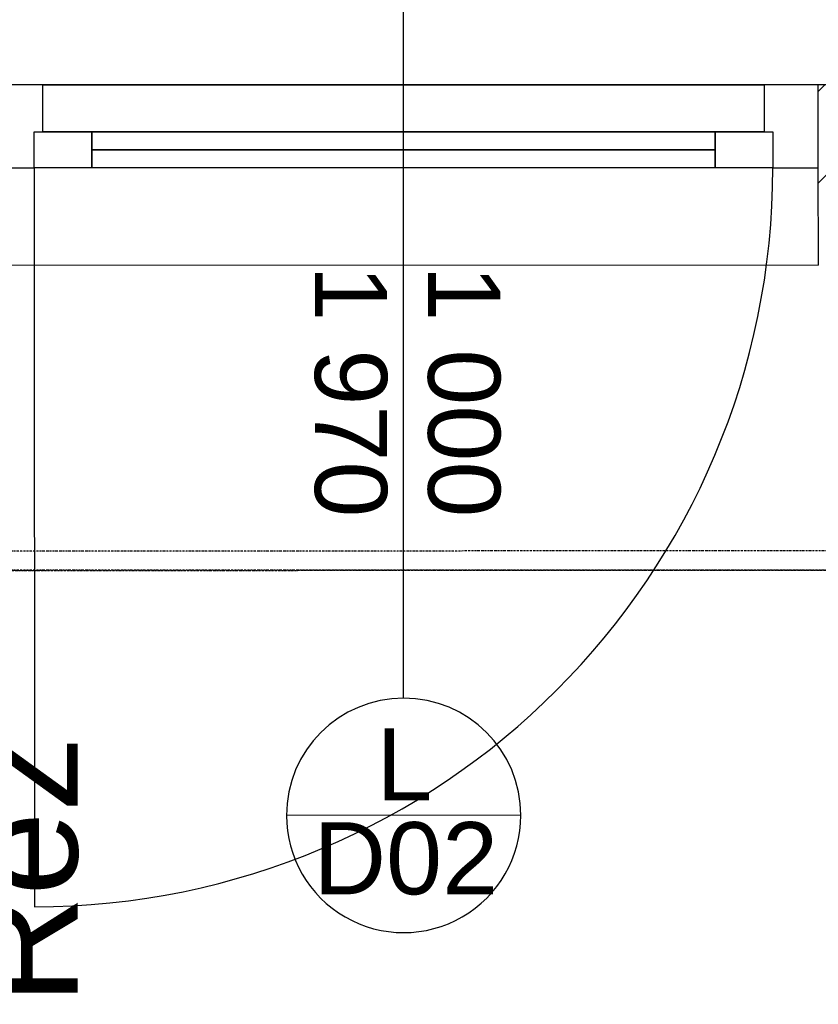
# Model space of a CAD drawing. Header units: millimetres. Extents: x -28761 to 4793, y -4271 to 20239.
# Tile 58 of 256: x -14698 to -13591, y -474 to 891. Entities that reach past the tile are written whole.
import ezdxf

# ---------------------------------------------------------------- set-up
doc = ezdxf.new("R2010")
doc.units = ezdxf.units.MM
doc.header["$MEASUREMENT"] = 0
doc.linetypes.add('Wipeout_Contour', pattern=[1000, 0, -1000])
doc.linetypes.add('Čerchovaná M', pattern=[4.5, 2.5, -0.85, 0.3, -0.85])
for name, color, linetype in [('5._POHLED ZÁPADNÍ_1_Nové_Konstrukce - nosné', 7, 'Continuous'), ('5._POHLED ZÁPADNÍ_1_Nové_Otvory – Dveře', 7, 'Continuous'), ('5._POHLED ZÁPADNÍ_1_Nové_Otvory – Značky dveří', 7, 'Continuous'), ('5._POHLED ZÁPADNÍ_1_Nové_Výplně – Řezové', 7, 'Continuous'), ('5._POHLED ZÁPADNÍ_1_Otvory – Značky dveří', 7, 'Continuous'), ('5._POHLED ZÁPADNÍ_1_Značky - řezy', 7, 'Continuous')]:
    doc.layers.add(name, color=color, linetype=linetype)
doc.styles.add('GENEROVANÝ_STYL_1', font='txt')
doc.styles.add('GENEROVANÝ_STYL_2', font='txt')

msp = doc.modelspace()

# ---------------------------------------------------------------- linework, layer by layer
at = {"layer": '5._POHLED ZÁPADNÍ_1_Nové_Konstrukce - nosné', "color": 1, "linetype": 'Čerchovaná M', "lineweight": 25}
for p in [(-10060, 128.8), (-10060, 128.7)]:
    msp.add_line(p, (-16005, 127), dxfattribs=at)
at = {"layer": '5._POHLED ZÁPADNÍ_1_Nové_Konstrukce - nosné', "color": 1, "linetype": 'Čerchovaná M', "lineweight": 25, "flags": 128}
for points in [[(-10060, 155.4), (-16005, 153.6)], [(-16005, 126.9), (-10060, 128.6)]]:
    msp.add_lwpolyline(points, dxfattribs=at)
at = {"layer": '5._POHLED ZÁPADNÍ_1_Nové_Otvory – Dveře', "color": 1, "linetype": 'Continuous', "lineweight": 25}
for p, q in [((-14666.3, 800.1), (-14741.3, 800.1)), ((-14666.3, 800.1), (-13666.3, 800.4)), ((-14666.3, 735.1), (-14666.3, 800.1)), ((-13666.3, 800.4), (-13666.3, 735.4)), ((-14678.3, 685.1), (-14678.3, 735.1)), ((-14678.3, 735.1), (-14666.3, 735.1)), ((-14678.3, 735.1), (-14598.3, 735.1)), ((-14678.3, 685.1), (-14678.3, 735.1)), ((-13666.3, 735.4), (-14666.3, 735.1)), ((-14598.3, 735.1), (-14598.3, 685.1)), ((-13734.3, 685.4), (-13734.3, 735.4)), ((-13734.3, 735.4), (-13654.3, 735.4)), ((-13666.3, 735.4), (-13654.3, 735.4)), ((-13654.3, 735.4), (-13654.3, 685.4)), ((-13654.3, 735.4), (-13654.3, 685.4)), ((-13734.3, 710.4), (-14598.3, 710.1)), ((-14741.3, 685.1), (-14678.3, 685.1)), ((-14678.3, 685.1), (-14678, -338.9)), ((-14598.3, 685.1), (-14678.3, 685.1)), ((-13654.3, 685.4), (-13734.3, 685.4))]:
    msp.add_line(p, q, dxfattribs=at)
at = {"layer": '5._POHLED ZÁPADNÍ_1_Nové_Otvory – Dveře', "color": 1, "linetype": 'Continuous', "lineweight": 25, "flags": 128}
for points in [[(-13734.3, 710.4), (-14598.3, 710.1), (-14598.3, 735.1), (-13734.3, 735.4)], [(-13734.3, 685.4), (-14598.3, 685.1), (-14598.3, 710.1), (-13734.3, 710.4)]]:
    msp.add_lwpolyline(points, close=True, dxfattribs=at)
at = {"layer": '5._POHLED ZÁPADNÍ_1_Nové_Otvory – Dveře', "color": 1, "linetype": 'Continuous', "lineweight": 25}
msp.add_arc((-14678.3, 685.1), 1024, 270.0169, 0.0169, dxfattribs=at)
at = {"layer": '5._POHLED ZÁPADNÍ_1_Nové_Otvory – Značky dveří', "color": 1, "linetype": 'Continuous', "lineweight": 25}
for p, q in [((-14166.1, -49.7), (-14166.4, 1202.9)), ((-14003.5, -212.2), (-14328.5, -212.3))]:
    msp.add_line(p, q, dxfattribs=at)
at = {"layer": '5._POHLED ZÁPADNÍ_1_Nové_Otvory – Značky dveří', "color": 1, "linetype": 'Continuous', "lineweight": 25, "flags": 128}
msp.add_lwpolyline([(-14328.5, -212.3, 1), (-14003.5, -212.2, 1)], format="xyb", close=True, dxfattribs=at)

# ---------------------------------------------------------------- texts
at = {"layer": '5._POHLED ZÁPADNÍ_1_Otvory – Značky dveří', "color": 1, "linetype": 'Continuous', "lineweight": 25, "char_height": 100, "style": 'GENEROVANÝ_STYL_1'}
for s, insert, attachment_point, rotation in [('\\A1;{\\pql;\\pt0;\\fArial|b0|i0|c238|p38;1\xa0970}', (-14189.1, 550.3), 1, 270.0169), ('\\A1;{\\pql;\\pt0;\\fArial|b0|i0|c238|p38;1\xa0000}', (-14133.6, 550.3), 7, 270.0169), ('\\A1;{\\pql;\\pt0;\\fArial|b0|i0|c238|p38;L}', (-14204, -141.5), 4, 0.0169), ('\\A1;{\\pql;\\pt0;\\fArial|b0|i0|c238|p38;D02}', (-14291.3, -272.4), 4, 0.0169)]:
    msp.add_mtext(s, dxfattribs=dict(at, insert=insert, attachment_point=attachment_point, rotation=rotation))
at = {"layer": '5._POHLED ZÁPADNÍ_1_Značky - řezy', "color": 154, "linetype": 'Continuous', "lineweight": 13, "insert": (-14616, -475), "char_height": 150, "attachment_point": 7, "rotation": 90, "line_spacing_factor": 0.818924, "style": 'GENEROVANÝ_STYL_2'}
msp.add_mtext('\\A1;{\\pql;\\pt0;\\fArial|b0|i0|c0|p38;A-A\\P\\pql;\\pt0;\\fArial|b0|i0|c0|p38;Řez}', dxfattribs=at)

# ---------------------------------------------------------------- wipeouts: each hides what was drawn before it
at = {"color": 254, "linetype": 'Wipeout_Contour', "lineweight": 0, "ltscale": 54074.96835}
msp.add_wipeout([(-13591.3, 800.4), (-13591.2, 550.4), (-13411.2, 550.5), (-13411.3, 800.5)], dxfattribs=at).dxf.layer = '5._POHLED ZÁPADNÍ_1_Nové_Výplně – Řezové'

# ---------------------------------------------------------------- next in the draw order: hatches: boundary and pattern name
at = {"layer": '5._POHLED ZÁPADNÍ_1_Nové_Výplně – Řezové', "linetype": 'Continuous', "lineweight": 20, "true_color": 0xffaaaa}
h = msp.add_hatch(dxfattribs=at)
h.set_pattern_fill('Zdivo___lehčené_tvárnice_7A', color=21, style=0, pattern_type=2)
h.set_pattern_definition([(45, (0, 0), (-63.6396, 63.6396), [])])
h.paths.add_polyline_path([(-13591.3, 800.4), (-13591.2, 550.4), (-13411.2, 550.5), (-13411.3, 800.5)])

# ---------------------------------------------------------------- next in the draw order: linework, layer by layer
at = {"layer": '5._POHLED ZÁPADNÍ_1_Nové_Konstrukce - nosné', "color": 1, "linetype": 'Continuous', "lineweight": 25}
for p, q in [((-13591.3, 685.4), (-13591.3, 800.4)), ((-13591.2, 550.4), (-13591.3, 685.4))]:
    msp.add_line(p, q, dxfattribs=at)
at = {"layer": '5._POHLED ZÁPADNÍ_1_Nové_Konstrukce - nosné', "color": 1, "linetype": 'Continuous', "lineweight": 25, "flags": 128}
msp.add_lwpolyline([(-13411.3, 800.5), (-13591.3, 800.4)], dxfattribs=at)
at = {"layer": '5._POHLED ZÁPADNÍ_1_Nové_Otvory – Dveře', "color": 1, "linetype": 'Continuous', "lineweight": 25}
for p, q in [((-13591.3, 800.4), (-14741.3, 800.1)), ((-13591.3, 800.4), (-13666.3, 800.4)), ((-13591.3, 685.4), (-13591.3, 800.4)), ((-13591.3, 685.4), (-13591.3, 800.4)), ((-13591.3, 685.4), (-13591.3, 800.4)), ((-13654.3, 685.4), (-13591.3, 685.4)), ((-13591.2, 550.4), (-13591.3, 685.4)), ((-13591.2, 550.4), (-14741.2, 550.1))]:
    msp.add_line(p, q, dxfattribs=at)

doc.saveas('drawing.dxf')
